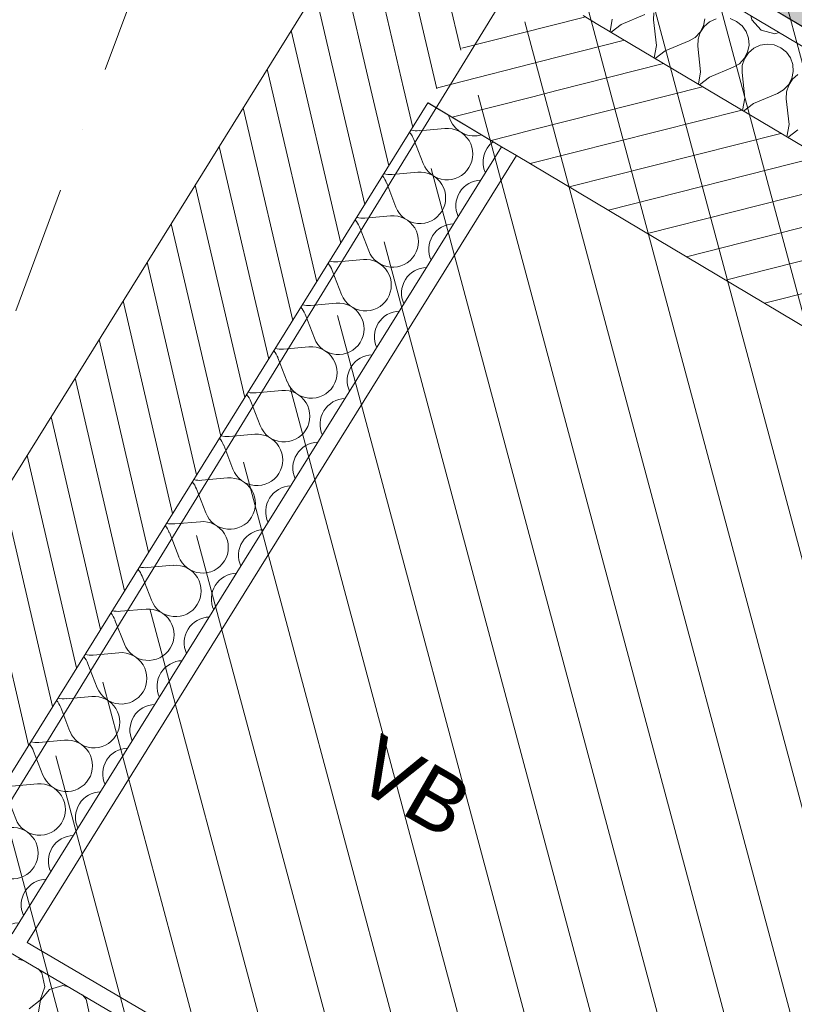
# Model space of a CAD drawing. Header units: millimetres. Extents: x -107151 to 48086, y -42122 to 43779.
# Tile 30 of 38: x -81213 to -80310, y 13871 to 15019. Entities that reach past the tile are written whole.
import ezdxf
from ezdxf.enums import TextEntityAlignment as Align

# ---------------------------------------------------------------- set-up
doc = ezdxf.new("R2010")
doc.units = ezdxf.units.MM
doc.header["$MEASUREMENT"] = 0
doc.linetypes.add('! URB Limite propriété', pattern=[300, 150, -75, 0, -75])
for name, color, linetype in [('01-STR_Dalles.ARCHI', 7, 'Continuous'), ('01-STR_Murs extérieurs.ARCHI', 7, 'Continuous'), ('01-STR_Murs.ARCHI', 7, 'Continuous'), ('03-SURFACE _ Utile.ARCHI', 7, 'Continuous'), ('04-SOE_Faux Plafond.ARCHI', 7, 'Continuous'), ('04-SOE_Revetement de sol.ARCHI', 7, 'Continuous'), ('05-INF _ ANNOTATIONS.ARCHI', 7, 'Continuous'), ('06-REP _ DESSIN.ARCHI', 7, 'Continuous'), ('Marques de Zone Archicad', 7, 'Continuous'), ('Nouveau_07-VRD_Terrain EDL_Parcelle.ARCHI', 7, 'Continuous')]:
    doc.layers.add(name, color=color, linetype=linetype)
doc.styles.add('STYLE_GENERE_1', font='arial.ttf')
doc.styles.add('STYLE_GENERE_2', font='arial.ttf')
pattern_1 = [(14.22009, (0, 0), (-9.211775, 36.350973), [])]
pattern_2 = [(283.12592, (0, 0), (36.52025, 8.515946), [])]

# ---------------------------------------------------------------- blocks, each defined once
blk = doc.blocks.new('Dalle_3_1', base_point=(-81450.8, 13736.5))
at = {"layer": '01-STR_Dalles.ARCHI', "color": 7, "linetype": 'Continuous', "lineweight": 5, "flags": 128}
blk.add_lwpolyline([(-81450.8, 13736.5), (-76774.8, 10994.8), (-77730.5, 9364.8), (-70549.2, 5164.8), (-71764.2, 3115.1), (-57563.3, -5087.3), (-51088.4, 5963.1), (-54159.8, 7737.2), (-53645.2, 8618.4), (-70022.2, 18073.7), (-71719.5, 15174.9), (-72107.6, 15402.3), (-72517.3, 14703.1), (-74370.6, 15789.9), (-74299.5, 15912), (-75655.6, 16704.1), (-73659.6, 20151.2), (-76001.6, 21503.4), (-76966, 19867.3), (-77467.6, 20161.2), (-80618.1, 15094.6), (-80627.9, 15078.8), (-81350.6, 13901.5), (-81352.8, 13902.8)], close=True, dxfattribs=at)
blk = doc.blocks.new('Hall 01_VEFA_18_1', base_point=(-73137.1, 16213.4))
at = {"layer": '03-SURFACE _ Utile.ARCHI', "linetype": 'Continuous', "lineweight": 0, "true_color": 0xe4e4e4}
blk.add_hatch(color=254, dxfattribs=at).paths.add_polyline_path([(-75748.1, 16170.3), (-76693, 14553), (-79721.8, 16327.7), (-80475.3, 15116), (-79356.7, 14449.7), (-80050.8, 13266), (-76865.1, 11395.7), (-76102.7, 12696.6), (-71858.8, 10209.6), (-71050, 11589.8), (-73491.7, 13020.4), (-73544.8, 12929.9), (-73717.3, 13031), (-73616.5, 13203), (-75039.8, 14037.7), (-75140.9, 13865.1), (-75399.8, 14016.8), (-74262.8, 15957.8), (-74004, 15806.2), (-74104.8, 15634), (-72681.2, 14799.2), (-72175.5, 15662.3), (-71778.8, 15429.8), (-70743.9, 17197.4), (-74033.6, 19096.7)])
at = {"layer": 'Marques de Zone Archicad', "color": 7, "lineweight": 5}
for tag, height, style, p in [('ROOM_NAME', 125, 'STYLE_GENERE_2', (-73630.6, 16923.4)), ('measuredAreaCode', 100, 'STYLE_GENERE_1', (-73748.5, 16724.9)), ('DUMMY_861', 125, 'STYLE_GENERE_2', (-73151.9, 16675.6)), ('DUMMY_862', 100, 'STYLE_GENERE_1', (-73846.7, 16554.8)), ('DUMMY_863', 100, 'STYLE_GENERE_1', (-73576, 16398.6)), ('DUMMY_864', 100, 'STYLE_GENERE_1', (-73944.9, 16384.7)), ('DUMMY_865', 100, 'STYLE_GENERE_1', (-73608.2, 16190.4))]:
    blk.add_attdef(tag, text='', height=height, rotation=329.9997, dxfattribs=dict(at, style=style)).set_placement(p, align=Align.TOP_LEFT)
blk = doc.blocks.new('Dalle_19_1', base_point=(-80475.3, 15116))
at = {"layer": '04-SOE_Faux Plafond.ARCHI', "color": 252, "linetype": 'Continuous', "lineweight": 5, "flags": 128}
blk.add_lwpolyline([(-66579.2, 9195.7), (-70514.5, 11502), (-69240.6, 13676), (-71636.1, 15079.7), (-71519.8, 15278.1), (-72175.5, 15662.3), (-72680.7, 14798.9), (-74104.9, 15634.1), (-74004, 15806.2), (-74262.8, 15957.8), (-75399.8, 14016.8), (-75347.1, 13985.9), (-76102.7, 12696.6), (-76865.1, 11395.7), (-80050.8, 13266), (-79356.7, 14449.7), (-80475.3, 15116), (-77430.8, 20012.1)], dxfattribs=at)
blk = doc.blocks.new('Dalle_30_1', base_point=(-77430.8, 20012.1))
at = {"layer": '04-SOE_Revetement de sol.ARCHI', "color": 7, "linetype": 'Continuous', "lineweight": 5, "flags": 128}
blk.add_lwpolyline([(-77430.8, 20012.1), (-76229.2, 19308), (-77474.8, 17182.1), (-75748.1, 16170.3), (-75490.6, 16609.9), (-74292.2, 15907.7), (-75399.8, 14016.8), (-75140.9, 13865.1), (-75040.7, 14038.2), (-73616.5, 13203), (-73717.3, 13031), (-73544.8, 12929.9), (-73491.7, 13020.4), (-71050, 11589.8), (-71858.8, 10209.6), (-76102.7, 12696.6), (-76865.1, 11395.7), (-80050.8, 13266), (-79356.7, 14449.7), (-80475.3, 15116)], close=True, dxfattribs=at)
blk = doc.blocks.new('*X214')
at = {"layer": '01-STR_Murs.ARCHI', "color": 7, "linetype": 'Continuous', "lineweight": 5}
for p, q in [((-81207.9, 13922.1), (-81214.3, 13923.8)), ((-81187.1, 13907.8), (-81191.7, 13912.6)), ((-81183.7, 13891.7), (-81187.1, 13907.8)), ((-81189.2, 13876.3), (-81183.7, 13891.7)), ((-81178.2, 13888.5), (-81189, 13876.2)), ((-81162.6, 13893.4), (-81178.2, 13888.5)), ((-81156.1, 13891.7), (-81162.6, 13893.4)), ((-81202.1, 13866.1), (-81189.2, 13876.3)), ((-81189, 13876.2), (-81191.7, 13860)), ((-81135.4, 13877.4), (-81140, 13882.2)), ((-81132, 13861.4), (-81135.4, 13877.4))]:
    blk.add_line(p, q, dxfattribs=at)
blk = doc.blocks.new('Mur_30_1', base_point=(-76865.1, 11395.7))
at = {"layer": '01-STR_Murs.ARCHI', "color": 7, "linetype": 'Continuous', "lineweight": 5}
blk.add_line((-80319.6, 13400.6), (-81232.3, 13936.4), dxfattribs=at)
at = {"layer": '01-STR_Murs.ARCHI', "color": 7, "linetype": 'Continuous', "lineweight": 5, "flags": 128}
blk.add_lwpolyline([(-80309.5, 13417.9), (-81204.5, 13943.3)], dxfattribs=at)
at = {"layer": '01-STR_Murs.ARCHI', "color": 7, "lineweight": 5}
blk.add_blockref('*X214', (0, 0), dxfattribs=at)
blk = doc.blocks.new('*X296')
at = {"layer": '01-STR_Murs.ARCHI', "color": 7, "linetype": 'Continuous', "lineweight": 5}
for p, q in [((-80524.4, 15005.6), (-80521.9, 15020.2)), ((-80511.6, 15014), (-80483.9, 15025.4)), ((-80473.3, 15027.6), (-80473.6, 15019.3)), ((-80470.4, 14989.5), (-80473.6, 15019.3)), ((-80415.5, 15012.2), (-80413.8, 15020.3)), ((-80400.8, 15020.5), (-80408.4, 15017)), ((-80376.8, 15017.5), (-80384.5, 15020.8)), ((-80360.2, 15024.2), (-80359.2, 15019.3)), ((-80359.2, 15019.3), (-80348, 15007.3)), ((-80511.6, 15014), (-80523.2, 15004.9)), ((-80419.4, 15004.9), (-80415.5, 15012.2)), ((-80414.6, 15011.6), (-80419.2, 15004.7)), ((-80408.4, 15017), (-80414.6, 15011.6)), ((-80370.4, 15012.4), (-80376.8, 15017.5)), ((-80365.6, 15005.6), (-80370.4, 15012.4)), ((-80432.3, 14994.7), (-80425.2, 14998.9)), ((-80425.2, 14998.9), (-80419.4, 15004.9)), ((-80421.7, 14996.9), (-80422, 14988.6)), ((-80419.2, 15004.7), (-80421.7, 14996.9)), ((-80362.8, 14997.8), (-80365.6, 15005.6)), ((-80362.3, 14989.6), (-80362.8, 14997.8)), ((-80348, 15007.3), (-80332.1, 15003.1)), ((-80332.1, 15003.1), (-80327.3, 15004.6)), ((-80472.9, 14974.9), (-80470.4, 14989.5)), ((-80460.1, 14983.3), (-80432.3, 14994.7)), ((-80418.8, 14958.8), (-80422, 14988.6)), ((-80364, 14981.5), (-80362.3, 14989.6)), ((-80356.8, 14986.3), (-80363.1, 14980.9)), ((-80349.3, 14989.8), (-80356.8, 14986.3)), ((-80341.1, 14991.1), (-80349.3, 14989.8)), ((-80332.9, 14990.1), (-80341.1, 14991.1)), ((-80325.3, 14986.8), (-80332.9, 14990.1)), ((-80318.8, 14981.7), (-80325.3, 14986.8)), ((-80460.1, 14983.3), (-80471.7, 14974.2)), ((-80373.6, 14968.2), (-80367.9, 14974.2)), ((-80367.7, 14974), (-80370.2, 14966.2)), ((-80367.9, 14974.2), (-80364, 14981.5)), ((-80363.1, 14980.9), (-80367.7, 14974)), ((-80314, 14974.9), (-80318.8, 14981.7)), ((-80311.2, 14967.1), (-80314, 14974.9)), ((-80408.5, 14952.6), (-80380.8, 14964)), ((-80380.8, 14964), (-80373.6, 14968.2)), ((-80370.2, 14966.2), (-80370.5, 14957.9)), ((-80310.7, 14958.9), (-80311.2, 14967.1)), ((-80421.3, 14944.2), (-80418.8, 14958.8)), ((-80408.5, 14952.6), (-80420.1, 14943.5)), ((-80367.3, 14928.1), (-80370.5, 14957.9)), ((-80316.3, 14943.5), (-80312.5, 14950.8)), ((-80312.5, 14950.8), (-80310.7, 14958.9)), ((-80305.3, 14955.6), (-80311.6, 14950.2)), ((-80322.1, 14937.5), (-80316.3, 14943.5)), ((-80316.1, 14943.3), (-80318.6, 14935.5)), ((-80311.6, 14950.2), (-80316.1, 14943.3)), ((-80369.8, 14913.5), (-80367.3, 14928.1)), ((-80357, 14921.9), (-80329.2, 14933.3)), ((-80329.2, 14933.3), (-80322.1, 14937.5)), ((-80318.6, 14935.5), (-80318.9, 14927.2)), ((-80357, 14921.9), (-80368.6, 14912.8)), ((-80315.7, 14897.3), (-80318.9, 14927.2)), ((-80318.2, 14882.8), (-80315.7, 14897.3)), ((-80305.4, 14891.2), (-80317.1, 14882.1))]:
    blk.add_line(p, q, dxfattribs=at)
blk = doc.blocks.new('Mur_71_1', base_point=(-80891.5, 15014.7))
at = {"layer": '01-STR_Murs.ARCHI', "linetype": 'Continuous', "lineweight": 0, "true_color": 0x000000}
h = blk.add_hatch(dxfattribs=at)
h.set_pattern_fill('Hachure_simple_0001', color=18, style=0, pattern_type=2)
h.set_pattern_definition(pattern_1)
h.paths.add_polyline_path([(-80650.9, 14871.4), (-80555.8, 15024.3), (-80641.8, 15075.5), (-80736.8, 14922.6)])
h = blk.add_hatch(dxfattribs=at)
h.set_pattern_fill('Hachure_simple_0001', color=18, style=0, pattern_type=2)
h.set_pattern_definition(pattern_1)
h.paths.add_polyline_path([(-80633.7, 14861.2), (-80538.6, 15014), (-80555.8, 15024.3), (-80650.9, 14871.4)])
h = blk.add_hatch(dxfattribs=at)
h.set_pattern_fill('Hachure_simple_0001', color=18, style=0, pattern_type=2)
h.set_pattern_definition(pattern_1)
h.paths.add_polyline_path([(-79675.2, 14499.7), (-80538.6, 15014), (-80633.7, 14861.2), (-79766.2, 14344.4)])
at = {"layer": '01-STR_Murs extérieurs.ARCHI', "color": 7, "linetype": 'Continuous', "lineweight": 5}
for p, q in [((-80538.6, 15014), (-80555.8, 15024.3)), ((-80736.8, 14922.6), (-80650.9, 14871.4)), ((-80650.9, 14871.4), (-80633.7, 14861.2))]:
    blk.add_line(p, q, dxfattribs=at)
at = {"layer": '01-STR_Murs.ARCHI', "color": 7, "linetype": 'Continuous', "lineweight": 5}
for p, q in [((-80485.8, 15099), (-79384, 14442.7)), ((-80538.6, 15014), (-79520.5, 14407.6))]:
    blk.add_line(p, q, dxfattribs=at)
at = {"layer": '01-STR_Murs.ARCHI', "color": 7, "linetype": 'Continuous', "lineweight": 5, "flags": 128}
for points in [[(-79356.7, 14449.7), (-80475.3, 15116)], [(-80633.7, 14861.2), (-79766.2, 14344.4)]]:
    blk.add_lwpolyline(points, dxfattribs=at)
at = {"layer": '01-STR_Murs.ARCHI', "color": 7, "lineweight": 5}
blk.add_blockref('*X296', (0, 0), dxfattribs=at)
blk = doc.blocks.new('*X486')
at = {"layer": '01-STR_Murs extérieurs.ARCHI', "color": 7, "linetype": 'Continuous', "lineweight": 5}
for p, q in [((-80712.9, 14908.3), (-80710.8, 14902.9)), ((-80747, 14890.1), (-80717.1, 14892.7)), ((-80753.4, 14879.9), (-80742.5, 14851.9)), ((-80778.7, 14839.1), (-80748.8, 14841.7)), ((-80785, 14828.9), (-80774.2, 14801)), ((-80810.4, 14788.2), (-80780.5, 14790.8)), ((-80816.7, 14778), (-80805.9, 14750)), ((-80842.1, 14737.2), (-80812.2, 14739.8)), ((-80848.4, 14727), (-80837.5, 14699.1)), ((-80873.8, 14686.3), (-80843.9, 14688.9)), ((-80880.1, 14676.1), (-80869.2, 14648.1)), ((-80905.4, 14635.3), (-80875.6, 14637.9)), ((-80911.8, 14625.1), (-80900.9, 14597.2)), ((-80937.1, 14584.4), (-80907.2, 14587)), ((-80943.5, 14574.2), (-80932.6, 14546.2)), ((-80968.8, 14533.4), (-80938.9, 14536)), ((-80975.1, 14523.2), (-80964.3, 14495.3)), ((-81000.5, 14482.5), (-80970.6, 14485.1)), ((-81006.8, 14472.3), (-80996, 14444.3)), ((-81032.2, 14431.5), (-81002.3, 14434.1)), ((-81038.5, 14421.3), (-81027.6, 14393.3)), ((-81063.9, 14380.5), (-81034, 14383.2)), ((-81070.2, 14370.4), (-81059.3, 14342.4)), ((-81095.5, 14329.6), (-81065.7, 14332.2)), ((-81101.9, 14319.4), (-81091, 14291.4)), ((-81127.2, 14278.6), (-81097.3, 14281.3)), ((-81133.6, 14268.4), (-81122.7, 14240.5)), ((-81158.9, 14227.7), (-81129, 14230.3)), ((-81165.2, 14217.5), (-81154.4, 14189.5)), ((-81190.6, 14176.7), (-81160.7, 14179.3)), ((-81196.9, 14166.5), (-81186.1, 14138.6)), ((-81222.3, 14125.8), (-81192.4, 14128.4)), ((-81228.6, 14115.6), (-81217.7, 14087.6)), ((-81254, 14074.8), (-81224.1, 14077.4)), ((-81260.3, 14064.6), (-81249.4, 14036.7)), ((-81285.6, 14023.9), (-81255.8, 14026.5)), ((-81292, 14013.7), (-81281.1, 13985.7)), ((-81297.4, 13974.7), (-81287.4, 13975.5))]:
    blk.add_line(p, q, dxfattribs=at)
for centre, start, end in [((-80682.8, 14913.8), 201.256, 287.297), ((-80781.3, 14869), 21.256, 39.6815), ((-80749.6, 14920), 256.5703, 274.9958), ((-80714.5, 14862.8), 328.1259, 94.9958), ((-80642.6, 14853.4), 127.2764, 204.7395), ((-80714.5, 14862.8), 201.256, 328.1259), ((-80813, 14818.1), 21.256, 39.6815), ((-80781.3, 14869), 256.5703, 274.9958), ((-80746.2, 14811.8), 328.1259, 94.9958), ((-80674.3, 14802.5), 91.5123, 204.7395), ((-80777.9, 14760.9), 328.1259, 94.9958), ((-80746.2, 14811.8), 201.256, 328.1259), ((-80844.7, 14767.1), 21.256, 39.6815), ((-80813, 14818.1), 256.5703, 274.9958), ((-80706, 14751.5), 91.5123, 204.7395), ((-80777.9, 14760.9), 201.256, 328.1259), ((-80876.4, 14716.1), 21.256, 39.6815), ((-80844.7, 14767.1), 256.5703, 274.9958), ((-80809.6, 14709.9), 328.1259, 94.9958), ((-80737.7, 14700.6), 91.5123, 204.7395), ((-80809.6, 14709.9), 201.256, 328.1259), ((-80876.4, 14716.1), 256.5703, 274.9958), ((-80841.3, 14659), 328.1259, 94.9958), ((-80908.1, 14665.2), 21.256, 39.6815), ((-80769.4, 14649.6), 91.5123, 204.7395), ((-80841.3, 14659), 201.256, 328.1259), ((-80939.7, 14614.2), 21.256, 39.6815), ((-80908.1, 14665.2), 256.5703, 274.9958), ((-80872.9, 14608), 328.1259, 94.9958), ((-80801.1, 14598.7), 91.5123, 204.7395), ((-80872.9, 14608), 201.256, 328.1259), ((-80939.7, 14614.2), 256.5703, 274.9958), ((-80904.6, 14557.1), 328.1259, 94.9958), ((-80971.4, 14563.3), 21.256, 39.6815), ((-80832.7, 14547.7), 91.5123, 204.7395), ((-80904.6, 14557.1), 201.256, 328.1259), ((-81003.1, 14512.3), 21.256, 39.6815), ((-80971.4, 14563.3), 256.5703, 274.9958), ((-80936.3, 14506.1), 328.1259, 94.9958), ((-80864.4, 14496.8), 91.5123, 204.7395), ((-80936.3, 14506.1), 201.256, 328.1259), ((-81034.8, 14461.4), 21.256, 39.6815), ((-81003.1, 14512.3), 256.5703, 274.9958), ((-80968, 14455.2), 328.1259, 94.9958), ((-80896.1, 14445.8), 91.5123, 204.7395), ((-80999.7, 14404.2), 328.1259, 94.9958), ((-80968, 14455.2), 201.256, 328.1259), ((-81066.5, 14410.4), 21.256, 39.6815), ((-81034.8, 14461.4), 256.5703, 274.9958), ((-80927.8, 14394.8), 91.5123, 204.7395), ((-80999.7, 14404.2), 201.256, 328.1259), ((-81098.2, 14359.5), 21.256, 39.6815), ((-81066.5, 14410.4), 256.5703, 274.9958), ((-81031.4, 14353.3), 328.1259, 94.9958), ((-80959.5, 14343.9), 91.5123, 204.7395), ((-81031.4, 14353.3), 201.256, 328.1259), ((-81098.2, 14359.5), 256.5703, 274.9958), ((-81063, 14302.3), 328.1259, 94.9958), ((-81129.8, 14308.5), 21.256, 39.6815), ((-80991.2, 14292.9), 91.5123, 204.7395), ((-81063, 14302.3), 201.256, 328.1259), ((-81161.5, 14257.6), 21.256, 39.6815), ((-81129.8, 14308.5), 256.5703, 274.9958), ((-81094.7, 14251.4), 328.1259, 94.9958), ((-81022.8, 14242), 91.5123, 204.7395), ((-81094.7, 14251.4), 201.256, 328.1259), ((-81161.5, 14257.6), 256.5703, 274.9958), ((-81126.4, 14200.4), 328.1259, 94.9958), ((-81193.2, 14206.6), 21.256, 39.6815), ((-81054.5, 14191), 91.5123, 204.7395), ((-81126.4, 14200.4), 201.256, 328.1259), ((-81224.9, 14155.7), 21.256, 39.6815), ((-81193.2, 14206.6), 256.5703, 274.9958), ((-81158.1, 14149.5), 328.1259, 94.9958), ((-81086.2, 14140.1), 91.5123, 204.7395), ((-81158.1, 14149.5), 201.256, 328.1259), ((-81256.6, 14104.7), 21.256, 39.6815), ((-81224.9, 14155.7), 256.5703, 274.9958), ((-81189.8, 14098.5), 328.1259, 94.9958), ((-81117.9, 14089.1), 91.5123, 204.7395), ((-81189.8, 14098.5), 201.256, 328.1259), ((-81288.3, 14053.8), 21.256, 39.6815), ((-81256.6, 14104.7), 256.5703, 274.9958), ((-81221.5, 14047.6), 328.1259, 94.9958), ((-81149.6, 14038.2), 91.5123, 204.7395), ((-81221.5, 14047.6), 201.256, 328.1259), ((-81319.9, 14002.8), 21.256, 39.6815), ((-81288.3, 14053.8), 256.5703, 274.9958), ((-81253.1, 13996.6), 328.1259, 94.9958), ((-81181.3, 13987.2), 91.5123, 204.7395), ((-81284.8, 13945.7), 7.9862, 94.9958), ((-81253.1, 13996.6), 201.256, 328.1259), ((-81212.9, 13936.3), 91.5123, 168.3998)]:
    blk.add_arc(centre, 30, start, end, dxfattribs=at)
blk = doc.blocks.new('Mur_141_1', base_point=(-77531.2, 20418.7))
at = {"layer": '01-STR_Murs extérieurs.ARCHI', "linetype": 'Continuous', "lineweight": 0, "true_color": 0x000000}
h = blk.add_hatch(dxfattribs=at)
h.set_pattern_fill('Hachure_simple_0001', color=18, style=0, pattern_type=2)
h.set_pattern_definition(pattern_2)
h.paths.add_polyline_path([(-80736.8, 14922.6), (-80641.8, 15075.5), (-80796.4, 15167.6), (-80891.5, 15014.7)])
h = blk.add_hatch(dxfattribs=at)
h.set_pattern_fill('Hachure_simple_0001', color=18, style=0, pattern_type=2)
h.set_pattern_definition(pattern_2)
h.paths.add_polyline_path([(-81371.4, 13902.1), (-80736.8, 14922.6), (-80891.5, 15014.7), (-81526.7, 13993.3)])
at = {"layer": '01-STR_Murs extérieurs.ARCHI', "color": 7, "linetype": 'Continuous', "lineweight": 5}
for p, q in [((-80736.8, 14922.6), (-81318.6, 13987.1)), ((-80736.8, 14922.6), (-80650.9, 14871.4)), ((-80650.9, 14871.4), (-81221.7, 13953.4)), ((-80650.9, 14871.4), (-80633.7, 14861.2))]:
    blk.add_line(p, q, dxfattribs=at)
at = {"layer": '01-STR_Murs extérieurs.ARCHI', "color": 7, "linetype": 'Continuous', "lineweight": 5, "flags": 128}
for points in [[(-77626.3, 20265.8), (-81526.7, 13993.3)], [(-81204.5, 13943.3), (-80633.7, 14861.2)]]:
    blk.add_lwpolyline(points, dxfattribs=at)
at = {"layer": '01-STR_Murs extérieurs.ARCHI', "color": 7, "lineweight": 5}
blk.add_blockref('*X486', (0, 0), dxfattribs=at)

msp = doc.modelspace()

# ---------------------------------------------------------------- hatches: boundary and pattern name
at = {"layer": '06-REP _ DESSIN.ARCHI', "linetype": 'Continuous', "lineweight": 5}
h = msp.add_hatch(dxfattribs=at)
h.set_pattern_fill('Diagonales_0001', color=252, style=0, pattern_type=2)
h.set_pattern_definition([(104.9997, (-79064.295, 5139.94), (72.44453, 19.41107), [])])
h.paths.add_polyline_path([(-81550.766, 13566.783), (-77430.767, 20012.104), (-77006.217, 19763.34), (-76001.621, 21503.36), (-73659.618, 20151.21), (-74197.457, 19173.019), (-70743.889, 17197.355), (-71778.758, 15429.814), (-72175.503, 15662.285), (-73666.908, 13116.988), (-71049.983, 11589.75), (-72010.466, 9950.766), (-71273.442, 9520.854), (-73023.866, 6489.085), (-70797.185, 5188.781), (-71958.72, 3343.217), (-75888.912, -3286.91), (-82427.232, 536.761), (-82006.099, 1387.343), (-87331.405, 4460.821), (-83760.493, 10296.475), (-82923.443, 9806.01), (-81960.237, 11449.852), (-82582.839, 11814.663)])

# ---------------------------------------------------------------- linework, layer by layer
at = {"layer": '03-SURFACE _ Utile.ARCHI', "color": 254, "linetype": 'Continuous', "lineweight": 0, "true_color": 0xe4e4e4, "flags": 128}
msp.add_lwpolyline([(-75748.079, 16170.348), (-76693.004, 14552.98), (-79721.801, 16327.69), (-80475.271, 15115.968), (-79356.726, 14449.713), (-80050.813, 13265.973), (-76865.094, 11395.66), (-76102.696, 12696.628)], dxfattribs=at)
at = {"layer": 'Nouveau_07-VRD_Terrain EDL_Parcelle.ARCHI', "color": 1, "linetype": '! URB Limite propriété', "lineweight": 15, "flags": 128}
msp.add_lwpolyline([(-77016.379, 22434.535), (-80376.932, 16951.425), (-81220.579, 14671.5), (-87656.289, 4325.036)], dxfattribs=at)

# ---------------------------------------------------------------- block references
at = {"layer": '01-STR_Dalles.ARCHI', "color": 7, "linetype": 'Continuous', "lineweight": 5}
msp.add_blockref('Dalle_3_1', (-81450.775, 13736.534), dxfattribs=at)
at = {"layer": '01-STR_Murs extérieurs.ARCHI', "color": 7, "lineweight": 5}
msp.add_blockref('Mur_141_1', (-77531.225, 20418.673), dxfattribs=at)
at = {"layer": '01-STR_Murs.ARCHI', "color": 7, "lineweight": 5}
for name, p in [('Mur_71_1', (-80891.505, 15014.709)), ('Mur_30_1', (-76865.094, 11395.66))]:
    msp.add_blockref(name, p, dxfattribs=at)
at = {"layer": '03-SURFACE _ Utile.ARCHI', "color": 7, "linetype": 'Continuous', "lineweight": 5}
msp.add_blockref('Hall 01_VEFA_18_1', (-73137.148, 16213.405), dxfattribs=at)
at = {"layer": '04-SOE_Faux Plafond.ARCHI', "color": 252, "linetype": 'Continuous', "lineweight": 5}
msp.add_blockref('Dalle_19_1', (-80475.271, 15115.968), dxfattribs=at)
at = {"layer": '04-SOE_Revetement de sol.ARCHI', "color": 7, "linetype": 'Continuous', "lineweight": 5}
msp.add_blockref('Dalle_30_1', (-77430.767, 20012.104), dxfattribs=at)

# ---------------------------------------------------------------- texts
at = {"layer": '05-INF _ ANNOTATIONS.ARCHI', "color": 7, "linetype": 'Continuous', "lineweight": 5, "insert": (-80770.555, 14094.861), "char_height": 70, "attachment_point": 8, "rotation": 329.999715, "style": 'STYLE_GENERE_1'}
msp.add_mtext('\\A1;{\\pqc;\\fArial|b0|i0|c0|p0;\\W1.000000;VB}', dxfattribs=at)

doc.saveas('drawing.dxf')
